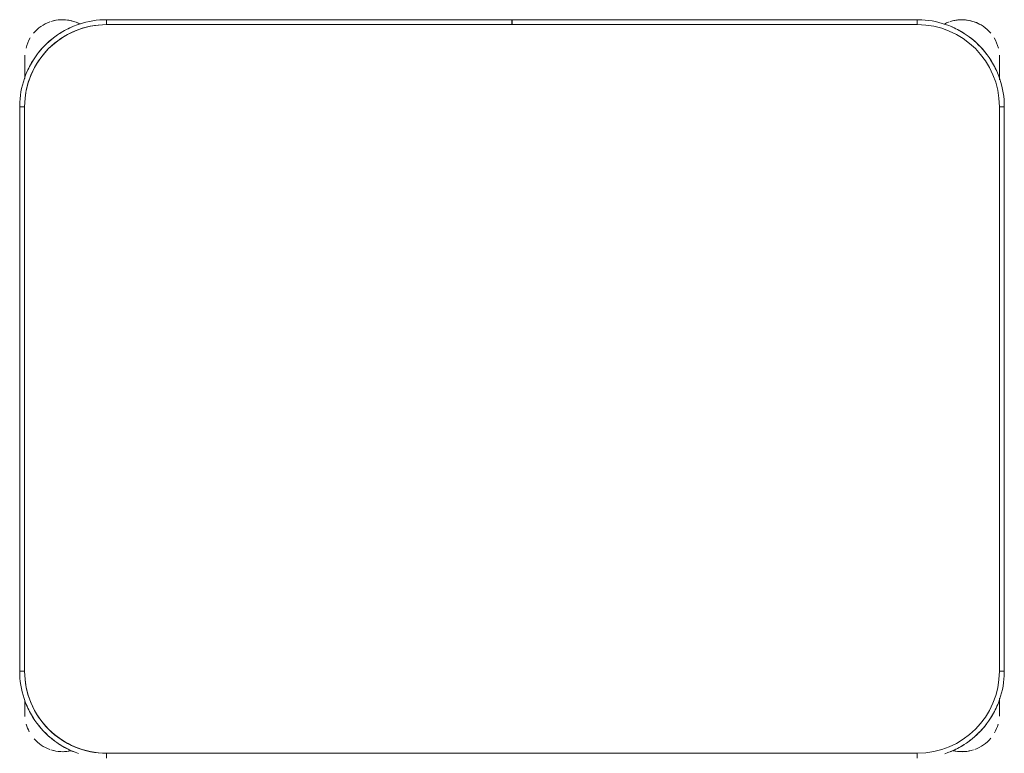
# Model space of a CAD drawing. Header units: metres. Extents: x 1.7 to 42.3, y -72.9 to -47.6.
# Tile 69 of 216: x 6.413 to 7.013, y -62.122 to -61.675. Entities that reach past the tile are written whole.
import ezdxf

# ---------------------------------------------------------------- set-up
doc = ezdxf.new("R2010")
doc.units = ezdxf.units.M
doc.layers.add('I-FURN', color=7, linetype='Continuous', lineweight=18)

# ---------------------------------------------------------------- blocks, each defined once
blk = doc.blocks.new('ConjuntoParaAlunoTamanho6 - CJA06_ConjuntoParaAlunoTamanho6-V23-2PAV - FRIGORÍFICA')
at = {"layer": 'I-FURN', "color": 253, "true_color": 0xaaaaaa}
for p, q in [((-0.247, 0.06497), (-0.247, 0.06197)), ((0.247, 0.06497), (0.247, 0.06197)), ((-0.29713, 0.03797), (-0.29713, 0.02828)), ((-0.29713, 0.02878), (-0.29713, 0.03797)), ((0.29687, 0.03797), (0.29687, 0.02961)), ((0.29687, 0.03299), (0.29687, 0.03797)), ((-0.3, 0.01197), (-0.3, -0.33203)), ((-0.3, 0.01197), (-0.297, 0.01197)), ((-0.3, 0.01197), (-0.3, -0.33203)), ((0.3, 0.01197), (0.297, 0.01197)), ((0.3, -0.33203), (0.3, 0.01197)), ((0.3, -0.33203), (0.3, 0.01197)), ((-0.3, -0.33203), (-0.297, -0.33203)), ((0.3, -0.33203), (0.297, -0.33203)), ((-0.29713, -0.34835), (-0.29713, -0.35394)), ((-0.29713, -0.34868), (-0.29713, -0.36203)), ((0.29687, -0.35394), (0.29687, -0.3492)), ((0.29687, -0.36203), (0.29687, -0.34961)), ((-0.29713, -0.35705), (-0.29713, -0.36203)), ((0.29687, -0.36203), (0.29687, -0.35705)), ((-0.247, -0.38503), (-0.247, -0.38203)), ((-0.00005, -0.38203), (-0.00005, -0.38503)), ((0.00005, -0.38503), (0.00005, -0.38203)), ((0.247, -0.38503), (0.247, -0.38203)), ((-0.247, -0.38503), (-0.00005, -0.38503)), ((-0.247, -0.38503), (-0.00005, -0.38503)), ((0.00005, -0.38503), (0.247, -0.38503)), ((0.00005, -0.38503), (0.247, -0.38503))]:
    blk.add_line(p, q, dxfattribs=at)
at = {"layer": 'I-FURN', "color": 253, "true_color": 0xaaaaaa, "flags": 128}
for points in [[(-0.26367, 0.06228), (-0.26567, 0.06157), (-0.26764, 0.06078), (-0.26957, 0.05992), (-0.27147, 0.05898), (-0.27333, 0.05796), (-0.27515, 0.05687), (-0.27693, 0.05571), (-0.27865, 0.05448), (-0.28033, 0.05318), (-0.28195, 0.05181), (-0.28351, 0.05038), (-0.28502, 0.04889), (-0.28647, 0.04734), (-0.28785, 0.04574), (-0.28917, 0.04407), (-0.29042, 0.04236), (-0.2916, 0.0406), (-0.29271, 0.0388), (-0.29374, 0.03695), (-0.29471, 0.03506), (-0.29559, 0.03313), (-0.2964, 0.03117), (-0.29713, 0.02918), (-0.29777, 0.02716), (-0.29834, 0.02512), (-0.29883, 0.02306), (-0.29923, 0.02097), (-0.29955, 0.01888), (-0.29978, 0.01677), (-0.29993, 0.01466), (-0.3, 0.01254), (-0.3, 0.01197)], [(0.247, 0.06197), (0.1235, 0.06197), (0, 0.06197), (-0.1235, 0.06197), (-0.247, 0.06197)], [(-0.247, 0.06197), (-0.1235, 0.06197), (0, 0.06197), (0.1235, 0.06197), (0.247, 0.06197)], [(0.3, 0.01197), (0.29996, 0.01409), (0.29983, 0.0162), (0.29962, 0.01831), (0.29932, 0.02041), (0.29894, 0.0225), (0.29848, 0.02456), (0.29794, 0.02661), (0.29731, 0.02864), (0.2966, 0.03064), (0.29582, 0.03261), (0.29495, 0.03454), (0.29401, 0.03644), (0.29299, 0.0383), (0.2919, 0.04012), (0.29074, 0.04189), (0.28951, 0.04362), (0.28821, 0.04529), (0.28685, 0.04691), (0.28542, 0.04848), (0.28393, 0.04999), (0.28238, 0.05143), (0.28077, 0.05282), (0.27911, 0.05413), (0.2774, 0.05538), (0.27564, 0.05656), (0.27383, 0.05767), (0.27198, 0.05871), (0.27009, 0.05967), (0.26816, 0.06056), (0.2662, 0.06136), (0.26421, 0.06209)], [(-0.29713, 0.03797), (-0.29713, 0.03796), (-0.29713, 0.03792), (-0.29713, 0.03785), (-0.29713, 0.03775), (-0.29713, 0.03763), (-0.29713, 0.03748), (-0.29713, 0.03731), (-0.29713, 0.03711), (-0.29713, 0.03688), (-0.29713, 0.03663), (-0.29713, 0.03635), (-0.29713, 0.03605), (-0.29713, 0.03572), (-0.29713, 0.03537), (-0.29713, 0.035), (-0.29713, 0.03461), (-0.29713, 0.03419), (-0.29713, 0.03375), (-0.29713, 0.03329), (-0.29713, 0.03282), (-0.29713, 0.03232), (-0.29713, 0.0318), (-0.29713, 0.03127), (-0.29713, 0.03072), (-0.29713, 0.03016), (-0.29713, 0.02958), (-0.29713, 0.02898)], [(0.29687, 0.03), (0.29687, 0.03057), (0.29687, 0.03112), (0.29687, 0.03166), (0.29687, 0.03218), (0.29687, 0.03268), (0.29687, 0.03317), (0.29687, 0.03363), (0.29687, 0.03407), (0.29687, 0.0345), (0.29687, 0.0349), (0.29687, 0.03528), (0.29687, 0.03563), (0.29687, 0.03596), (0.29687, 0.03627), (0.29687, 0.03656), (0.29687, 0.03682), (0.29687, 0.03705), (0.29687, 0.03726), (0.29687, 0.03744), (0.29687, 0.0376), (0.29687, 0.03772), (0.29687, 0.03783), (0.29687, 0.0379), (0.29687, 0.03795), (0.29687, 0.03797)], [(-0.297, 0.01197), (-0.297, -0.07403), (-0.297, -0.16003), (-0.297, -0.24603), (-0.297, -0.33203)], [(-0.297, -0.33203), (-0.297, -0.24603), (-0.297, -0.16003), (-0.297, -0.07403), (-0.297, 0.01197)], [(0.297, -0.33203), (0.297, -0.24603), (0.297, -0.16003), (0.297, -0.07403), (0.297, 0.01197)], [(0.297, 0.01197), (0.297, -0.07403), (0.297, -0.16003), (0.297, -0.24603), (0.297, -0.33203)], [(-0.3, -0.33203), (-0.29996, -0.33415), (-0.29983, -0.33627), (-0.29962, -0.33838), (-0.29932, -0.34048), (-0.29894, -0.34256), (-0.29848, -0.34463), (-0.29794, -0.34668), (-0.29731, -0.34871), (-0.2966, -0.3507), (-0.29582, -0.35267), (-0.29495, -0.35461), (-0.29401, -0.35651), (-0.29299, -0.35837), (-0.2919, -0.36019), (-0.29074, -0.36196), (-0.28951, -0.36368), (-0.28821, -0.36536), (-0.28685, -0.36698), (-0.28542, -0.36855), (-0.28393, -0.37005), (-0.28238, -0.3715), (-0.28077, -0.37288), (-0.27911, -0.3742), (-0.2774, -0.37545), (-0.27564, -0.37663), (-0.27383, -0.37774), (-0.27198, -0.37878), (-0.27009, -0.37974), (-0.26816, -0.38062), (-0.2662, -0.38143), (-0.26421, -0.38216), (-0.2622, -0.38281), (-0.26015, -0.38338), (-0.25809, -0.38386), (-0.25601, -0.38426), (-0.25391, -0.38458), (-0.25181, -0.38482), (-0.24969, -0.38497), (-0.24757, -0.38503), (-0.247, -0.38503)], [(0.247, -0.38503), (0.24912, -0.38499), (0.25124, -0.38486), (0.25334, -0.38465), (0.25544, -0.38436), (0.25753, -0.38398), (0.2596, -0.38351), (0.26165, -0.38297), (0.26367, -0.38234), (0.26567, -0.38164), (0.26764, -0.38085), (0.26957, -0.37999), (0.27147, -0.37904), (0.27333, -0.37803), (0.27515, -0.37694), (0.27693, -0.37578), (0.27865, -0.37454), (0.28033, -0.37324), (0.28195, -0.37188), (0.28351, -0.37045), (0.28502, -0.36896), (0.28647, -0.36741), (0.28785, -0.3658), (0.28917, -0.36414), (0.29042, -0.36243), (0.2916, -0.36067), (0.29271, -0.35886), (0.29374, -0.35701), (0.29471, -0.35512), (0.29559, -0.3532), (0.2964, -0.35124), (0.29713, -0.34925), (0.29777, -0.34723), (0.29834, -0.34519), (0.29883, -0.34312), (0.29923, -0.34104), (0.29955, -0.33895), (0.29978, -0.33684), (0.29993, -0.33472), (0.3, -0.33261), (0.3, -0.33203)], [(-0.29713, -0.34907), (-0.29713, -0.34973), (-0.29713, -0.35038), (-0.29713, -0.35102), (-0.29713, -0.35165), (-0.29713, -0.35227), (-0.29713, -0.35288), (-0.29713, -0.35348), (-0.29713, -0.35406), (-0.29713, -0.35463), (-0.29713, -0.35518), (-0.29713, -0.35572), (-0.29713, -0.35624), (-0.29713, -0.35674), (-0.29713, -0.35722), (-0.29713, -0.35769), (-0.29713, -0.35813), (-0.29713, -0.35855), (-0.29713, -0.35895), (-0.29713, -0.35933), (-0.29713, -0.35969), (-0.29713, -0.36002), (-0.29713, -0.36033), (-0.29713, -0.36061), (-0.29713, -0.36087), (-0.29713, -0.36111), (-0.29713, -0.36131), (-0.29713, -0.3615), (-0.29713, -0.36165), (-0.29713, -0.36178), (-0.29713, -0.36188), (-0.29713, -0.36196), (-0.29713, -0.36201), (-0.29713, -0.36203)], [(0.29687, -0.36203), (0.29687, -0.36201), (0.29687, -0.36197), (0.29687, -0.36191), (0.29687, -0.36181), (0.29687, -0.36169), (0.29687, -0.36154), (0.29687, -0.36137), (0.29687, -0.36117), (0.29687, -0.36094), (0.29687, -0.36069), (0.29687, -0.36041), (0.29687, -0.36011), (0.29687, -0.35978), (0.29687, -0.35943), (0.29687, -0.35906), (0.29687, -0.35866), (0.29687, -0.35825), (0.29687, -0.35781), (0.29687, -0.35735), (0.29687, -0.35687), (0.29687, -0.35638), (0.29687, -0.35586), (0.29687, -0.35533), (0.29687, -0.35478), (0.29687, -0.35421), (0.29687, -0.35363), (0.29687, -0.35304), (0.29687, -0.35244), (0.29687, -0.35182), (0.29687, -0.35119), (0.29687, -0.35055), (0.29687, -0.3499)], [(-0.247, -0.38203), (-0.1235, -0.38203), (0, -0.38203), (0.1235, -0.38203), (0.247, -0.38203)], [(-0.00005, -0.38203), (-0.06179, -0.38203), (-0.12353, -0.38203), (-0.18526, -0.38203), (-0.247, -0.38203)], [(0.247, -0.38203), (0.18526, -0.38203), (0.12352, -0.38203), (0.06179, -0.38203), (0.00005, -0.38203)]]:
    blk.add_lwpolyline(points, dxfattribs=at)
at = {"layer": 'I-FURN', "color": 253, "true_color": 0xaaaaaa}
for centre, radius, start, end in [((-0.247, 0.01197), 0.05, 90, 180), ((-0.247, 0.01197), 0.05, 90, 180), ((-0.27413, 0.03797), 0.023, 76.78758, 108), ((-0.27413, 0.03797), 0.023, 76.40434, 104.46692), ((-0.247, 0.01197), 0.053, 112.5, 122.69993), ((0.247, 0.01197), 0.05, 360, 90), ((0.247, 0.01197), 0.05, 0, 90), ((0.247, 0.01197), 0.053, 57.30007, 67.5), ((0.247, 0.01197), 0.053, 57.30007, 67.5), ((0.27387, 0.03797), 0.023, 76.38888, 103.10319), ((0.27387, 0.03797), 0.023, 72, 102.57928), ((-0.27413, 0.03797), 0.023, 109.92744, 140.02309), ((-0.247, 0.01197), 0.053, 127.1607, 143.14964), ((0.247, 0.01197), 0.053, 37.1607, 53.14964), ((0.247, 0.01197), 0.053, 37.1607, 53.14964), ((0.27387, 0.03797), 0.023, 41.01944, 70.30683), ((-0.27413, 0.03797), 0.023, 149.97621, 164.34498), ((0.27387, 0.03797), 0.023, 15.73053, 28.0506), ((-0.27413, 0.03797), 0.023, 176.5669, 180), ((-0.247, 0.01197), 0.053, 147.30007, 157.5), ((0.247, 0.01197), 0.053, 22.5, 32.69993), ((0.247, 0.01197), 0.053, 22.5, 32.69993), ((0.27387, 0.03797), 0.023, 360, 4.00915), ((-0.247, -0.33203), 0.05, 180, 270), ((-0.247, -0.33203), 0.05, 180, 270), ((0.247, -0.33203), 0.05, 270, 360), ((0.247, -0.33203), 0.05, 270, 0), ((-0.247, -0.33203), 0.053, 202.5, 212.69993), ((0.247, -0.33203), 0.053, 327.30007, 337.5), ((0.247, -0.33203), 0.053, 327.30007, 337.5), ((-0.27413, -0.36203), 0.023, 180, 183.59844), ((-0.247, -0.33203), 0.053, 217.1607, 233.14964), ((0.247, -0.33203), 0.053, 308.09451, 322.9482), ((0.247, -0.33203), 0.053, 308.09451, 322.9482), ((0.27387, -0.36203), 0.023, 356.40156, 360), ((-0.27413, -0.36203), 0.023, 194.46313, 211.29748), ((0.27387, -0.36203), 0.023, 328.70279, 345.53679), ((-0.27413, -0.36203), 0.023, 220.15845, 250.98921), ((-0.247, -0.33203), 0.053, 237.30007, 247.5), ((0.247, -0.33203), 0.053, 292.5, 302.69993), ((0.247, -0.33203), 0.053, 292.5, 302.69993), ((0.27387, -0.36203), 0.023, 289.64716, 320.10645), ((-0.27413, -0.36203), 0.023, 241.29896, 288), ((-0.27413, -0.36203), 0.023, 289.64716, 297.85925), ((0.27387, -0.36203), 0.023, 242.37001, 250.98921), ((0.27387, -0.36203), 0.023, 243.53772, 288), ((-0.27413, -0.36203), 0.023, 255.53308, 284.46692), ((0.27387, -0.36203), 0.023, 255.53308, 283.61112)]:
    blk.add_arc(centre, radius, start, end, dxfattribs=at)
blk = doc.blocks.new('4 GRE - ESCOLA DE CINEMA E AUDIOVISUAL CINE REX R07_rvt-1-2PAV - FRIGORÍFICA')
at = {"layer": 'I-FURN', "color": 253, "lineweight": 18, "true_color": 0xaaaaaa, "rotation": 180}
blk.add_blockref('ConjuntoParaAlunoTamanho6 - CJA06_ConjuntoParaAlunoTamanho6-V23-2PAV - FRIGORÍFICA', (6.71299, -62.06045), dxfattribs=at)

msp = doc.modelspace()

# ---------------------------------------------------------------- block references
at = {"lineweight": 5}
msp.add_blockref('4 GRE - ESCOLA DE CINEMA E AUDIOVISUAL CINE REX R07_rvt-1-2PAV - FRIGORÍFICA', (0, 0), dxfattribs=at)

doc.saveas('drawing.dxf')
